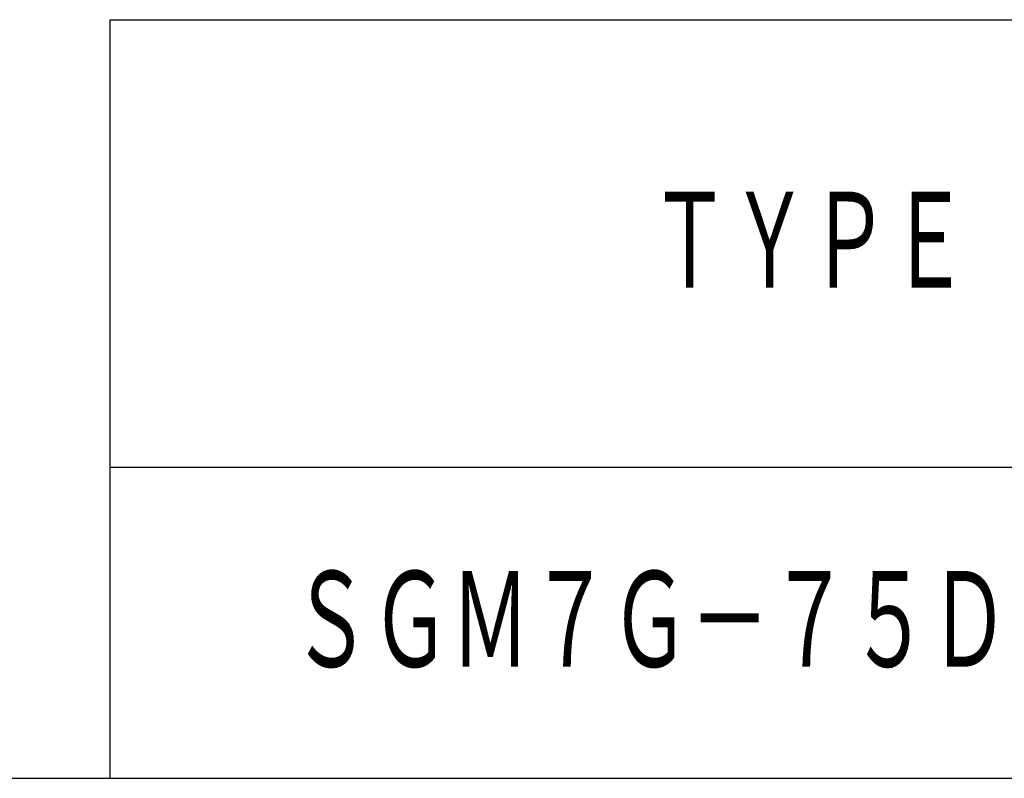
# Model space of a CAD drawing. Header units: millimetres. Extents: x 0 to 1735, y 0 to 1188.
# Tile 5 of 139: x 648 to 775, y 120 to 218. Entities that reach past the tile are written whole.
import ezdxf

# ---------------------------------------------------------------- set-up
doc = ezdxf.new("R2010")
doc.units = ezdxf.units.MM
doc.header["$LTSCALE"] = 0.727559
doc.layers.add('NoLayerName_001', color=7, linetype='Continuous')
doc.styles.get("Standard").update_dxf_attribs({"font": 'txt', "bigfont": 'extfont2'})

msp = doc.modelspace()

# ---------------------------------------------------------------- linework, layer by layer
at = {"layer": 'NoLayerName_001', "color": 7, "linetype": 'Continuous', "lineweight": 25}
for p, q in [((660.00006272, 120), (660.00006272, 217.59999375)), ((660.00006272, 217.59999375), (1640, 217.59999375)), ((1640, 159.99999744), (660.00006272, 159.99999744)), ((100, 120), (1640, 120)), ((660, 120), (1640, 120)), ((660.00006272, 120), (1640, 120))]:
    msp.add_line(p, q, dxfattribs=at)

# ---------------------------------------------------------------- texts
at = {"layer": 'NoLayerName_001', "color": 7, "lineweight": 13, "char_height": 14, "attachment_point": 5}
for s, insert in [('\\A1;\\W0.6667;ＴＹＰＥ', (750.00005825, 188.79999587)), ('\\A1;\\W0.6667;ＳＧＭ７Ｇ－７５ＤＦＦ６Ｆ', (750.00000207, 139.99999987))]:
    msp.add_mtext(s, dxfattribs=dict(at, insert=insert))

doc.saveas('drawing.dxf')
